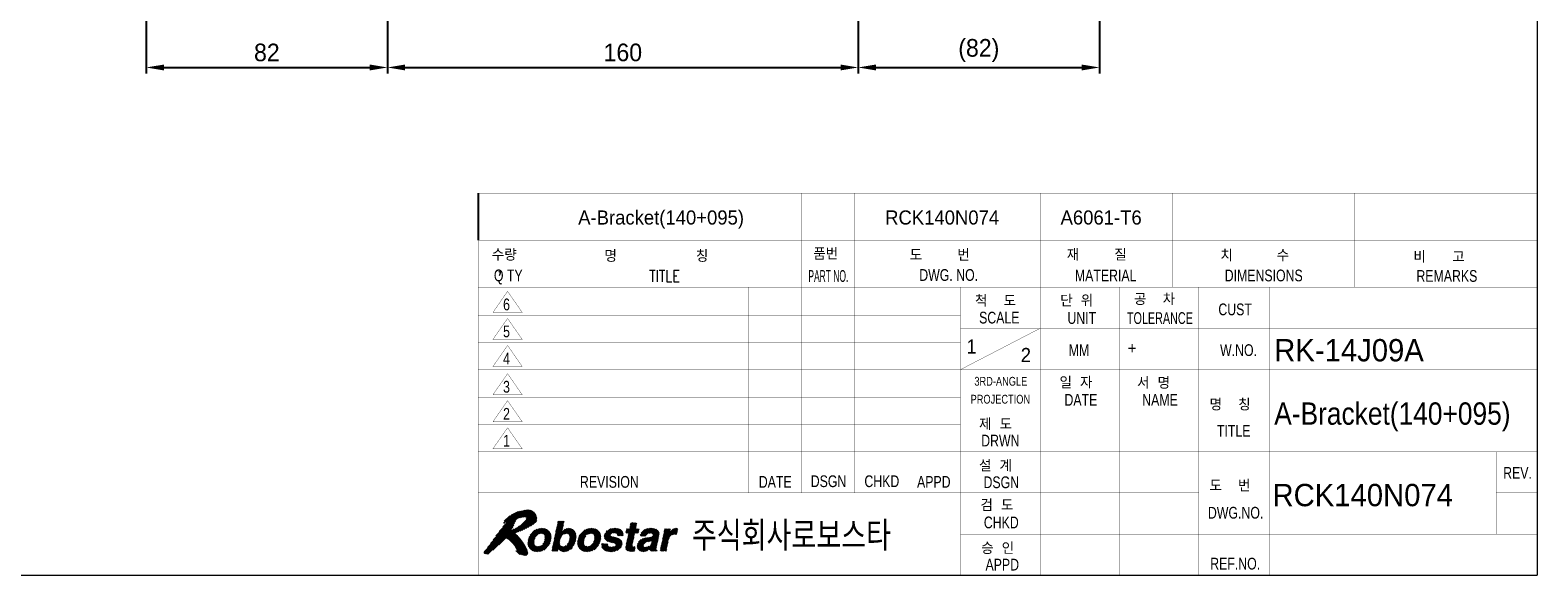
# Model space of a CAD drawing. Extents: x 2049 to 12567, y 1074 to 7338.
# Tile 2 of 3: x 2305 to 2818, y 1085 to 1271. Entities that reach past the tile are written whole.
import ezdxf
from ezdxf.enums import TextEntityAlignment as Align

# ---------------------------------------------------------------- set-up
doc = ezdxf.new("R2010")
doc.units = 0
doc.header["$LTSCALE"] = 7
doc.header["$MEASUREMENT"] = 0
doc.linetypes.add('CENTER', pattern=[2, 1.25, -0.25, 0.25, -0.25])
doc.layers.get('0').update_dxf_attribs({"linetype": 'CONTINUOUS'})
doc.layers.get('DEFPOINTS').update_dxf_attribs({"linetype": 'CONTINUOUS'})
for name, color, linetype in [('1', 3, 'CENTER'), ('3', 4, 'CONTINUOUS'), ('DIMENSION', 4, 'CONTINUOUS')]:
    doc.layers.add(name, color=color, linetype=linetype)
doc.styles.add('GHS', font='romans.shx', dxfattribs={"bigfont": 'ghs.shx'})
doc.styles.add('HS', font='txt.shx', dxfattribs={"width": 0.8, "bigfont": 'hs.shx'})
doc.styles.add('ROMANS', font='ROMANS.shx', dxfattribs={"width": 0.8})
doc.styles.get("Standard").update_dxf_attribs({"font": 'Gulim.ttf'})
doc.dimstyles.new('ISO-25(x2.0)', dxfattribs={"dimscale": 2, "dimtxt": 3, "dimasz": 3, "dimexe": 1, "dimexo": 1, "dimgap": 1, "dimtad": 1, "dimdsep": 46, "dimtxsty": 'GHS', "dimcen": 0, "dimclrd": 256, "dimclre": 256, "dimclrt": 9, "dimadec": 0, "dimazin": 2, "dimtfac": 1, "dimtmove": 0, "dimatfit": 3, "dimfxl": 0, "dimlwd": -1, "dimlwe": -1, "dimarcsym": 0})

# ---------------------------------------------------------------- blocks, each defined once
blk = doc.blocks.new('*X1')
at = {"color": 0}
for p, q in [((8.49, 5.4), (11.07, 7.98)), ((8.51, 5.59), (10.91, 7.99)), ((8.53, 5.79), (10.72, 7.98)), ((8.55, 5.98), (10.52, 7.96)), ((8.62, 6.23), (10.31, 7.92)), ((8.7, 6.49), (10.04, 7.84)), ((10.39, 7.12), (11.23, 7.96)), ((10.6, 7.15), (11.38, 7.94)), ((10.78, 7.16), (11.51, 7.89)), ((10.93, 7.13), (11.64, 7.84)), ((11.06, 7.09), (11.77, 7.79)), ((11.17, 7.02), (11.87, 7.71)), ((12.85, 5.52), (15.32, 7.98)), ((12.9, 5.74), (15.11, 7.96)), ((12.95, 5.97), (14.85, 7.87)), ((13.09, 6.64), (14.34, 7.89)), ((13.14, 6.86), (14.39, 8.11)), ((13.19, 7.09), (14.44, 8.34)), ((13.23, 7.31), (14.48, 8.56)), ((13.28, 7.54), (14.53, 8.79)), ((13.33, 7.76), (14.58, 9.01)), ((13.38, 7.99), (14.6, 9.21)), ((13.42, 8.21), (14.42, 9.21)), ((13.47, 8.44), (14.24, 9.21)), ((13.52, 8.66), (14.07, 9.21)), ((13.57, 8.88), (13.89, 9.21)), ((13.62, 9.11), (13.71, 9.21)), ((14.54, 7.03), (15.5, 7.99)), ((14.81, 7.12), (15.66, 7.97)), ((15.01, 7.14), (15.81, 7.95)), ((15.16, 7.12), (15.94, 7.9)), ((15.29, 7.08), (16.06, 7.84)), ((15.4, 7.01), (16.18, 7.79)), ((15.49, 6.91), (16.27, 7.7)), ((16.95, 5.55), (19.39, 7.99)), ((16.97, 5.74), (19.21, 7.98)), ((16.98, 5.94), (19.01, 7.96)), ((17.04, 6.17), (18.81, 7.94)), ((17.13, 6.43), (18.55, 7.86)), ((17.25, 6.73), (18.26, 7.74)), ((18.58, 7), (19.55, 7.97)), ((18.88, 7.13), (19.71, 7.95)), ((19.09, 7.16), (19.86, 7.92)), ((19.26, 7.15), (19.98, 7.88)), ((19.41, 7.13), (20.11, 7.83)), ((19.53, 7.07), (20.24, 7.77)), ((19.64, 7), (20.33, 7.7)), ((21.47, 6.72), (22.69, 7.93)), ((21.49, 6.55), (22.9, 7.96)), ((21.51, 6.39), (23.09, 7.98)), ((21.52, 6.23), (23.28, 7.99)), ((21.54, 6.96), (22.42, 7.84)), ((21.59, 6.13), (23.45, 7.99)), ((22.87, 7.23), (23.62, 7.98)), ((23.07, 7.25), (23.77, 7.95)), ((23.24, 7.24), (23.92, 7.92)), ((23.4, 7.22), (24.05, 7.88)), ((23.53, 7.18), (24.17, 7.82)), ((23.63, 7.1), (24.29, 7.77)), ((25.14, 7.2), (26.85, 8.91)), ((25.17, 7.41), (25.66, 7.9)), ((25.22, 7.63), (25.49, 7.9)), ((25.27, 7.86), (25.31, 7.9)), ((25.31, 7.2), (26.97, 8.85)), ((25.39, 6.03), (27.25, 7.9)), ((25.44, 6.26), (27.08, 7.9)), ((25.48, 6.48), (26.9, 7.9)), ((25.49, 7.2), (26.92, 8.63)), ((25.53, 6.71), (26.78, 7.95)), ((25.58, 6.93), (26.83, 8.18)), ((25.63, 7.15), (26.88, 8.4)), ((25.82, 8.05), (26.67, 8.91)), ((25.86, 8.28), (26.5, 8.91)), ((25.91, 8.5), (26.32, 8.91)), ((25.96, 8.73), (26.14, 8.91)), ((26.73, 7.2), (27.37, 7.83)), ((27.61, 6.84), (28.66, 7.89)), ((27.64, 6.69), (28.89, 7.94)), ((27.74, 7.15), (28.37, 7.77)), ((27.81, 6.69), (29.1, 7.98)), ((27.99, 6.69), (29.29, 7.99)), ((28.17, 6.69), (29.47, 8)), ((28.34, 6.69), (29.64, 7.99)), ((29.02, 7.19), (29.81, 7.98)), ((29.22, 7.21), (29.95, 7.95)), ((29.38, 7.2), (30.1, 7.92)), ((29.53, 7.17), (30.23, 7.87)), ((29.65, 7.12), (30.35, 7.82)), ((29.73, 7.02), (30.46, 7.75)), ((31.21, 5.32), (33.89, 7.99)), ((31.26, 5.54), (33.71, 7.99)), ((31.31, 5.76), (33.51, 7.97)), ((31.36, 5.99), (33.25, 7.89)), ((31.5, 6.66), (32.69, 7.86)), ((31.55, 6.89), (32.56, 7.9)), ((31.59, 7.11), (32.38, 7.9)), ((31.64, 7.34), (32.2, 7.9)), ((31.69, 7.56), (32.03, 7.9)), ((31.74, 7.79), (31.85, 7.9)), ((32.98, 6.91), (33.92, 7.85)), ((8.52, 5.25), (9.68, 6.41)), ((8.55, 5.1), (9.59, 6.15)), ((8.58, 4.96), (9.54, 5.92)), ((8.64, 4.84), (9.52, 5.72)), ((8.7, 4.73), (9.52, 5.54)), ((8.77, 4.61), (9.54, 5.39)), ((8.84, 4.51), (9.58, 5.25)), ((8.88, 6.84), (9.71, 7.68)), ((8.94, 4.44), (9.65, 5.14)), ((9.99, 4.07), (12.42, 6.5)), ((10.17, 4.08), (12.4, 6.3)), ((10.37, 4.1), (12.38, 6.1)), ((10.58, 4.12), (12.32, 5.87)), ((10.84, 4.21), (12.23, 5.6)), ((11.05, 5.31), (12.42, 6.68)), ((11.15, 4.34), (12.09, 5.28)), ((11.26, 6.93), (11.96, 7.64)), ((11.26, 5.69), (12.4, 6.83)), ((11.33, 6.82), (12.06, 7.56)), ((11.34, 5.95), (12.37, 6.98)), ((11.37, 6.69), (12.14, 7.46)), ((11.38, 6.17), (12.34, 7.12)), ((11.4, 6.54), (12.21, 7.35)), ((11.4, 6.36), (12.28, 7.24)), ((12.57, 4.17), (13.86, 5.46)), ((12.61, 4.39), (13.85, 5.63)), ((12.66, 4.62), (13.87, 5.83)), ((12.71, 4.84), (13.91, 6.05)), ((12.73, 4.16), (13.89, 5.32)), ((12.76, 5.07), (13.99, 6.3)), ((12.8, 5.29), (14.14, 6.63)), ((12.91, 4.16), (13.94, 5.19)), ((13, 6.19), (14.24, 7.44)), ((13.04, 6.42), (14.29, 7.66)), ((14.27, 4.1), (16.65, 6.49)), ((14.41, 4.07), (16.63, 6.29)), ((14.58, 4.06), (16.6, 6.09)), ((14.78, 4.09), (16.54, 5.84)), ((14.99, 4.12), (16.46, 5.59)), ((15.19, 5.21), (16.67, 6.68)), ((15.25, 4.2), (16.31, 5.27)), ((15.46, 5.65), (16.65, 6.84)), ((15.55, 6.81), (16.36, 7.61)), ((15.55, 5.92), (16.63, 7)), ((15.59, 6.67), (16.44, 7.52)), ((15.6, 6.14), (16.61, 7.15)), ((15.62, 6.51), (16.5, 7.4)), ((15.62, 6.34), (16.55, 7.27)), ((16.94, 5.37), (18.28, 6.71)), ((16.97, 5.22), (18.1, 6.34)), ((17, 5.07), (18.02, 6.09)), ((17.03, 4.92), (17.98, 5.87)), ((17.09, 4.81), (17.96, 5.68)), ((17.16, 4.7), (17.96, 5.5)), ((17.23, 4.59), (17.99, 5.36)), ((17.31, 4.5), (18.04, 5.23)), ((18.31, 4.08), (20.87, 6.64)), ((18.47, 4.06), (20.85, 6.45)), ((18.66, 4.08), (20.84, 6.25)), ((18.86, 4.1), (20.82, 6.06)), ((19.08, 4.15), (20.74, 5.8)), ((19.34, 4.23), (20.65, 5.54)), ((19.67, 5.62), (20.84, 6.79)), ((19.7, 4.41), (20.46, 5.17)), ((19.72, 6.91), (20.43, 7.62)), ((19.77, 5.89), (20.82, 6.94)), ((19.79, 6.79), (20.53, 7.54)), ((19.82, 6.65), (20.6, 7.43)), ((19.82, 6.12), (20.79, 7.09)), ((19.84, 6.32), (20.73, 7.21)), ((19.85, 6.5), (20.67, 7.32)), ((21.04, 5.04), (21.35, 5.36)), ((21.04, 5.22), (21.18, 5.36)), ((21.05, 4.87), (21.53, 5.36)), ((21.1, 4.75), (21.71, 5.36)), ((21.15, 4.62), (21.88, 5.36)), ((21.22, 4.52), (22.05, 5.35)), ((21.31, 4.43), (22.05, 5.17)), ((21.69, 6.04), (22.49, 6.84)), ((21.78, 5.96), (22.55, 6.73)), ((21.79, 7.38), (22.01, 7.61)), ((21.87, 5.87), (22.64, 6.65)), ((22, 5.82), (22.78, 6.6)), ((22.13, 5.78), (22.91, 6.56)), ((22.26, 5.73), (23.05, 6.52)), ((22.39, 5.69), (23.19, 6.49)), ((22.53, 5.65), (23.34, 6.46)), ((22.54, 4.06), (24.39, 5.92)), ((22.68, 5.62), (23.48, 6.42)), ((22.72, 4.07), (24.43, 5.78)), ((22.82, 5.59), (23.62, 6.38)), ((22.91, 4.08), (24.45, 5.62)), ((22.97, 5.55), (23.75, 6.34)), ((23.1, 5.51), (23.88, 6.29)), ((23.13, 4.13), (24.47, 5.46)), ((23.23, 5.47), (24.01, 6.24)), ((23.35, 5.41), (24.12, 6.17)), ((23.37, 4.19), (24.45, 5.27)), ((23.41, 5.29), (24.21, 6.09)), ((23.44, 5.15), (24.3, 6.01)), ((23.68, 6.98), (24.38, 7.68)), ((23.7, 6.82), (24.48, 7.6)), ((23.82, 6.76), (24.55, 7.49)), ((23.99, 6.76), (24.6, 7.37)), ((24.17, 6.76), (24.65, 7.24)), ((24.35, 6.76), (24.66, 7.07)), ((24.52, 6.76), (24.66, 6.9)), ((25.12, 4.7), (26.35, 5.93)), ((25.13, 4.54), (26.3, 5.71)), ((25.15, 4.91), (26.4, 6.16)), ((25.18, 4.41), (26.25, 5.49)), ((25.2, 5.13), (26.45, 6.38)), ((25.24, 5.36), (26.49, 6.61)), ((25.25, 4.31), (26.21, 5.26)), ((25.29, 5.58), (26.54, 6.83)), ((25.34, 5.81), (26.59, 7.06)), ((26.9, 7.2), (27.32, 7.61)), ((27.07, 4.89), (28.55, 6.36)), ((27.08, 7.2), (27.27, 7.38)), ((27.09, 4.72), (28.75, 6.39)), ((27.09, 5.08), (28.33, 6.32)), ((27.12, 4.58), (28.96, 6.42)), ((27.15, 5.32), (28.09, 6.26)), ((27.18, 4.46), (29.17, 6.45)), ((27.25, 4.36), (28.09, 5.2)), ((27.3, 5.64), (27.76, 6.1)), ((28.42, 4.11), (30.63, 6.32)), ((28.61, 5.72), (29.37, 6.48)), ((28.67, 4.19), (30.58, 6.1)), ((28.84, 5.77), (30.64, 7.57)), ((29.04, 4.39), (30.53, 5.87)), ((29.05, 5.8), (30.7, 7.45)), ((29.27, 5.85), (30.75, 7.33)), ((29.31, 4.48), (30.48, 5.65)), ((29.31, 4.3), (30.43, 5.42)), ((29.35, 4.16), (30.39, 5.2)), ((29.38, 5.25), (30.67, 6.54)), ((29.5, 5.55), (30.72, 6.77)), ((29.55, 5.77), (30.75, 6.98)), ((29.56, 5.96), (30.76, 7.16)), ((29.76, 6.87), (30.56, 7.67)), ((30.97, 4.19), (32.22, 5.44)), ((31.02, 4.42), (32.27, 5.67)), ((31.07, 4.64), (32.32, 5.89)), ((31.12, 4.87), (32.37, 6.12)), ((31.12, 4.16), (32.18, 5.22)), ((31.16, 5.09), (32.45, 6.38)), ((31.4, 6.21), (32.6, 7.41)), ((31.45, 6.44), (32.65, 7.63)), ((33.22, 6.97), (33.87, 7.62)), ((33.42, 6.99), (33.83, 7.4)), ((33.6, 7), (33.78, 7.18)), ((9.04, 4.36), (9.73, 5.05)), ((9.14, 4.28), (9.84, 4.98)), ((9.26, 4.23), (9.97, 4.93)), ((9.39, 4.18), (10.12, 4.91)), ((9.52, 4.13), (10.29, 4.9)), ((9.67, 4.1), (10.5, 4.93)), ((9.83, 4.09), (10.82, 5.07)), ((13.09, 4.16), (14.01, 5.09)), ((13.26, 4.16), (13.6, 4.49)), ((13.44, 4.16), (13.55, 4.27)), ((13.67, 4.57), (14.1, 5)), ((13.73, 4.45), (14.21, 4.93)), ((13.81, 4.36), (14.35, 4.9)), ((13.9, 4.27), (14.51, 4.87)), ((14.01, 4.2), (14.71, 4.9)), ((14.13, 4.15), (15.04, 5.05)), ((15.69, 4.46), (16.01, 4.79)), ((17.41, 4.42), (18.11, 5.12)), ((17.51, 4.34), (18.2, 5.03)), ((17.61, 4.26), (18.31, 4.96)), ((17.74, 4.22), (18.45, 4.93)), ((17.87, 4.17), (18.6, 4.9)), ((17.99, 4.12), (18.79, 4.91)), ((18.15, 4.1), (18.99, 4.94)), ((21.4, 4.35), (22.09, 5.04)), ((21.52, 4.29), (22.18, 4.94)), ((21.64, 4.23), (22.29, 4.88)), ((21.76, 4.17), (22.43, 4.84)), ((21.91, 4.14), (22.58, 4.82)), ((22.05, 4.11), (22.75, 4.81)), ((22.2, 4.09), (22.94, 4.82)), ((22.37, 4.07), (23.19, 4.9)), ((23.65, 4.3), (24.34, 4.98)), ((25.35, 4.23), (26.17, 5.04)), ((25.49, 4.19), (26.22, 4.92)), ((25.62, 4.14), (26.35, 4.87)), ((25.79, 4.13), (26.52, 4.86)), ((25.95, 4.12), (26.7, 4.87)), ((26.13, 4.12), (26.7, 4.69)), ((26.31, 4.12), (26.65, 4.47)), ((26.49, 4.13), (26.6, 4.24)), ((27.34, 4.27), (28.09, 5.02)), ((27.44, 4.2), (28.15, 4.9)), ((27.57, 4.14), (28.24, 4.82)), ((27.7, 4.1), (28.37, 4.77)), ((27.85, 4.08), (28.55, 4.77)), ((28.02, 4.06), (28.77, 4.82)), ((28.21, 4.08), (29.08, 4.95)), ((29.53, 4.16), (30.34, 4.97)), ((29.7, 4.16), (30.3, 4.76)), ((29.88, 4.16), (30.28, 4.56)), ((30.06, 4.16), (30.31, 4.41)), ((30.23, 4.16), (30.39, 4.32)), ((31.29, 4.16), (32.13, 4.99)), ((31.47, 4.16), (32.08, 4.77)), ((31.65, 4.16), (32.03, 4.54)), ((31.82, 4.16), (31.98, 4.32))]:
    blk.add_line(p, q, dxfattribs=at)
blk = doc.blocks.new('*X2')
at = {"color": 0}
for p, q in [((2.13, 5.4), (7.75, 11.03)), ((2.6, 6.05), (7.53, 10.98)), ((3.09, 6.72), (7.3, 10.93)), ((3.62, 7.42), (7.08, 10.88)), ((4.25, 8.23), (6.86, 10.84)), ((4.36, 8.87), (5.87, 10.38)), ((4.79, 9.12), (6.22, 10.55)), ((4.83, 8.99), (6.55, 10.71)), ((5.05, 6.2), (9.58, 10.73)), ((5.15, 6.12), (9.65, 10.62)), ((6.53, 7.33), (9.72, 10.52)), ((6.55, 9.65), (7.97, 11.06)), ((6.82, 7.44), (9.78, 10.4)), ((6.85, 9.77), (8.18, 11.1)), ((7.1, 9.84), (8.37, 11.11)), ((7.12, 7.56), (9.84, 10.28)), ((7.32, 9.89), (8.55, 11.11)), ((7.53, 9.92), (8.72, 11.11)), ((7.73, 9.94), (8.87, 11.08)), ((7.92, 9.96), (9.01, 11.05)), ((8.11, 9.97), (9.15, 11.01)), ((8.22, 9.54), (9.49, 10.81)), ((8.25, 9.93), (9.26, 10.94)), ((8.29, 9.8), (9.37, 10.88)), ((1.02, 3.77), (6.2, 8.94)), ((1.09, 4.01), (6.36, 9.27)), ((1.16, 3.72), (6.04, 8.6)), ((1.3, 3.69), (5.87, 8.26)), ((1.45, 3.66), (5.66, 7.87)), ((1.64, 4.74), (6.53, 9.63)), ((2.49, 4.35), (5.89, 7.74)), ((4.5, 9.19), (5.44, 10.12)), ((4.73, 6.41), (6.2, 7.88)), ((4.84, 6.34), (6.57, 8.07)), ((4.94, 6.27), (7.07, 8.4)), ((7.43, 7.69), (9.88, 10.15)), ((7.76, 7.85), (9.92, 10.01)), ((8.1, 8.01), (9.95, 9.86)), ((8.47, 8.2), (9.95, 9.69)), ((8.87, 8.43), (9.95, 9.51)), ((9.32, 8.7), (9.89, 9.27)), ((1.62, 3.65), (5.61, 7.64)), ((3.53, 5.21), (4.72, 6.4)), ((5.25, 6.04), (6.34, 7.14)), ((5.34, 5.96), (6.44, 7.06)), ((5.44, 5.88), (6.53, 6.97)), ((5.54, 5.8), (6.62, 6.89)), ((5.62, 5.71), (6.71, 6.8)), ((5.71, 5.62), (6.79, 6.71)), ((5.8, 5.54), (6.88, 6.62)), ((5.89, 5.45), (6.96, 6.52)), ((5.97, 5.35), (7.05, 6.43)), ((6.04, 5.25), (7.13, 6.33)), ((6.12, 5.15), (7.2, 6.23)), ((6.2, 5.05), (7.28, 6.13)), ((6.27, 4.94), (7.36, 6.03)), ((6.33, 4.83), (7.44, 5.93)), ((6.4, 4.72), (7.51, 5.83)), ((6.46, 4.61), (7.58, 5.72)), ((6.51, 4.48), (7.65, 5.62)), ((6.56, 4.36), (7.72, 5.51)), ((6.57, 4.01), (7.86, 5.29)), ((6.61, 4.23), (7.79, 5.4)), ((6.65, 3.92), (7.92, 5.18)), ((6.49, 4.11), (6.54, 4.15)), ((6.74, 3.83), (7.99, 5.07)), ((6.83, 3.74), (8.05, 4.96)), ((6.92, 3.65), (8.12, 4.85)), ((7.05, 3.6), (8.18, 4.73)), ((7.2, 3.58), (8.24, 4.62)), ((7.34, 3.54), (8.3, 4.5)), ((7.48, 3.51), (8.35, 4.37)), ((7.62, 3.47), (8.37, 4.22)), ((7.77, 3.44), (8.4, 4.07)), ((7.93, 3.42), (8.43, 3.92)), ((8.13, 3.44), (8.44, 3.75))]:
    blk.add_line(p, q, dxfattribs=at)
blk = doc.blocks.new('LOGO-ROBOSTAR')
at = {"color": 230, "const_width": 0.00973}
for points in [[(9.53, 10.79), (9.13, 11.02), (8.68, 11.12), (8.21, 11.1), (7.73, 11.02), (7.27, 10.92), (6.83, 10.83), (6.33, 10.61), (5.82, 10.35), (5.33, 10.06), (4.89, 9.7), (4.53, 9.27), (4.31, 8.74), (4.38, 8.82), (4.46, 8.88), (4.54, 8.94), (4.62, 9), (4.7, 9.06), (4.78, 9.12), (4.81, 9.1), (4.83, 9.07), (4.83, 9.04), (4.83, 9), (4.83, 8.96), (4.83, 8.93), (4.15, 8.1), (3.49, 7.26), (2.85, 6.39), (2.22, 5.52), (1.58, 4.66), (0.93, 3.8), (1.07, 3.75), (1.2, 3.71), (1.35, 3.68), (1.49, 3.66), (1.64, 3.65), (1.79, 3.66), (2.27, 4.16), (2.78, 4.6), (3.3, 5.02), (3.81, 5.44), (4.29, 5.9), (4.73, 6.42), (5.14, 6.14), (5.53, 5.81), (5.89, 5.45), (6.2, 5.05), (6.46, 4.62), (6.63, 4.18), (6.61, 4.14), (6.58, 4.14), (6.55, 4.15), (6.52, 4.16), (6.48, 4.18), (6.44, 4.18), (6.51, 4.08), (6.59, 3.98), (6.68, 3.89), (6.78, 3.79), (6.87, 3.7), (6.97, 3.61), (7.21, 3.58), (7.45, 3.52), (7.69, 3.45), (7.93, 3.42), (8.16, 3.45), (8.39, 3.56), (8.43, 3.71), (8.44, 3.85), (8.42, 3.99), (8.39, 4.13), (8.36, 4.28), (8.34, 4.42), (8.07, 4.93), (7.77, 5.43), (7.44, 5.93), (7.08, 6.4), (6.68, 6.83), (6.25, 7.22), (6.85, 7.45), (7.44, 7.7), (8.01, 7.97), (8.58, 8.26), (9.13, 8.58), (9.67, 8.93), (9.87, 9.21), (9.96, 9.53), (9.95, 9.87), (9.87, 10.21), (9.72, 10.52)], [(8.2, 9.45), (7.81, 9.02), (7.39, 8.64), (6.95, 8.3), (6.48, 8.02), (6, 7.79), (5.5, 7.6), (5.7, 7.93), (5.88, 8.27), (6.04, 8.61), (6.21, 8.96), (6.37, 9.3), (6.54, 9.64), (6.8, 9.75), (7.06, 9.83), (7.34, 9.89), (7.62, 9.93), (7.91, 9.96), (8.2, 9.97), (8.28, 9.91), (8.3, 9.83), (8.28, 9.74), (8.25, 9.64), (8.22, 9.55)]]:
    blk.add_lwpolyline(points, close=True, dxfattribs=at)
at = {"color": 5, "const_width": 0.00973}
for points in [[(10.04, 4.06), (9.56, 4.11), (9.15, 4.27), (8.81, 4.54), (8.59, 4.92), (8.49, 5.42), (8.55, 6.03), (8.75, 6.64), (9.06, 7.14), (9.45, 7.52), (9.89, 7.79), (10.38, 7.94), (10.88, 8), (11.36, 7.94), (11.78, 7.79), (12.11, 7.52), (12.34, 7.14), (12.43, 6.64), (12.37, 6.03), (12.17, 5.42), (11.86, 4.92), (11.48, 4.54), (11.03, 4.27), (10.54, 4.11)], [(14.24, 7.41), (14.25, 7.41), (14.37, 7.54), (14.52, 7.67), (14.7, 7.79), (14.91, 7.9), (15.16, 7.97), (15.46, 8), (15.85, 7.94), (16.18, 7.78), (16.44, 7.52), (16.61, 7.15), (16.67, 6.66), (16.6, 6.07), (16.46, 5.57), (16.23, 5.09), (15.94, 4.68), (15.56, 4.36), (15.12, 4.14), (14.6, 4.06), (14.4, 4.08), (14.2, 4.12), (14.02, 4.19), (13.87, 4.3), (13.73, 4.44), (13.64, 4.63), (13.63, 4.63), (13.53, 4.16), (12.56, 4.16), (13.64, 9.21), (14.62, 9.21)], [(18.49, 4.06), (18.01, 4.11), (17.59, 4.27), (17.25, 4.54), (17.03, 4.92), (16.93, 5.42), (16.99, 6.03), (17.2, 6.64), (17.5, 7.14), (17.89, 7.52), (18.34, 7.79), (18.82, 7.94), (19.32, 8), (19.8, 7.94), (20.22, 7.79), (20.55, 7.52), (20.78, 7.14), (20.87, 6.64), (20.81, 6.03), (20.61, 5.42), (20.31, 4.92), (19.92, 4.54), (19.47, 4.27), (18.99, 4.11)], [(23.7, 6.76), (23.7, 6.88), (23.68, 6.99), (23.63, 7.1), (23.53, 7.18), (23.37, 7.23), (23.15, 7.25), (22.91, 7.24), (22.74, 7.19), (22.62, 7.13), (22.54, 7.05), (22.49, 6.97), (22.46, 6.89), (22.59, 6.66), (23, 6.53), (23.53, 6.41), (24.06, 6.23), (24.42, 5.9), (24.48, 5.35), (24.3, 4.87), (24.01, 4.53), (23.65, 4.3), (23.27, 4.15), (22.89, 4.08), (22.57, 4.06), (22.15, 4.09), (21.75, 4.18), (21.42, 4.33), (21.17, 4.58), (21.03, 4.91), (21.04, 5.36), (22.05, 5.36), (22.04, 5.2), (22.07, 5.07), (22.15, 4.96), (22.28, 4.88), (22.48, 4.83), (22.75, 4.81), (22.98, 4.83), (23.15, 4.88), (23.29, 4.95), (23.38, 5.03), (23.43, 5.12), (23.46, 5.19), (23.34, 5.43), (22.94, 5.56), (22.4, 5.68), (21.88, 5.86), (21.53, 6.19), (21.47, 6.75), (21.56, 7.03), (21.73, 7.31), (21.97, 7.58), (22.3, 7.79), (22.72, 7.94), (23.25, 8), (23.62, 7.98), (23.97, 7.91), (24.29, 7.77), (24.53, 7.55), (24.66, 7.22), (24.66, 6.76)], [(26.77, 7.9), (27.38, 7.9), (27.23, 7.2), (26.62, 7.2), (26.19, 5.17), (26.17, 5.07), (26.17, 4.99), (26.19, 4.93), (26.25, 4.89), (26.36, 4.87), (26.53, 4.86), (26.56, 4.86), (26.6, 4.87), (26.63, 4.87), (26.67, 4.87), (26.7, 4.87), (26.74, 4.88), (26.58, 4.13), (26.5, 4.13), (26.42, 4.13), (26.34, 4.12), (26.27, 4.12), (26.19, 4.12), (26.11, 4.12), (25.99, 4.12), (25.62, 4.14), (25.37, 4.22), (25.21, 4.34), (25.13, 4.5), (25.12, 4.7), (25.15, 4.93), (25.64, 7.2), (25.13, 7.2), (25.28, 7.9), (25.78, 7.9), (26, 8.91), (26.98, 8.91)], [(30.32, 4.89), (30.29, 4.7), (30.28, 4.55), (30.29, 4.45), (30.32, 4.38), (30.36, 4.34), (30.42, 4.31), (30.38, 4.16), (29.32, 4.16), (29.32, 4.24), (29.31, 4.31), (29.31, 4.37), (29.31, 4.43), (29.32, 4.51), (29.33, 4.6), (29.18, 4.48), (29.01, 4.36), (28.81, 4.25), (28.58, 4.15), (28.31, 4.09), (28, 4.06), (27.73, 4.09), (27.48, 4.17), (27.28, 4.32), (27.13, 4.53), (27.07, 4.8), (27.1, 5.15), (27.2, 5.49), (27.37, 5.77), (27.58, 5.99), (27.84, 6.16), (28.13, 6.28), (28.44, 6.35), (29.35, 6.48), (29.43, 6.49), (29.52, 6.52), (29.6, 6.56), (29.67, 6.61), (29.72, 6.68), (29.76, 6.77), (29.77, 6.95), (29.71, 7.07), (29.61, 7.15), (29.48, 7.19), (29.34, 7.21), (29.21, 7.21), (28.99, 7.19), (28.82, 7.12), (28.69, 7.03), (28.6, 6.92), (28.54, 6.8), (28.49, 6.69), (27.54, 6.69), (27.76, 7.18), (28.04, 7.54), (28.36, 7.77), (28.73, 7.91), (29.11, 7.98), (29.49, 8), (29.78, 7.98), (30.1, 7.92), (30.39, 7.8), (30.63, 7.6), (30.76, 7.31), (30.75, 6.91)], [(31.76, 7.9), (32.7, 7.9), (32.57, 7.25), (32.58, 7.25), (32.72, 7.44), (32.88, 7.61), (33.05, 7.77), (33.25, 7.89), (33.49, 7.97), (33.76, 8), (33.8, 8), (33.83, 7.99), (33.86, 7.99), (33.89, 7.99), (33.92, 7.99), (33.95, 7.98), (33.74, 6.99), (33.7, 6.99), (33.65, 6.99), (33.6, 7), (33.55, 7), (33.51, 7), (33.46, 7), (33.12, 6.96), (32.86, 6.86), (32.66, 6.71), (32.52, 6.52), (32.42, 6.32), (32.36, 6.11), (31.95, 4.16), (30.97, 4.16)], [(10.7, 7.17), (10.36, 7.12), (10.09, 6.98), (9.89, 6.78), (9.73, 6.54), (9.63, 6.28), (9.56, 6.03), (9.52, 5.78), (9.52, 5.52), (9.57, 5.28), (9.69, 5.08), (9.9, 4.94), (10.22, 4.89), (10.56, 4.94), (10.83, 5.08), (11.04, 5.28), (11.19, 5.52), (11.29, 5.78), (11.36, 6.03), (11.4, 6.28), (11.4, 6.54), (11.35, 6.78), (11.23, 6.98), (11.02, 7.12)], [(14.98, 7.15), (14.68, 7.1), (14.43, 6.97), (14.23, 6.77), (14.08, 6.52), (13.96, 6.24), (13.88, 5.95), (13.85, 5.67), (13.86, 5.42), (13.93, 5.2), (14.06, 5.03), (14.25, 4.91), (14.53, 4.87), (14.82, 4.92), (15.06, 5.07), (15.25, 5.27), (15.4, 5.51), (15.51, 5.76), (15.58, 6), (15.62, 6.29), (15.62, 6.56), (15.56, 6.8), (15.44, 6.98), (15.25, 7.1)], [(19.15, 7.17), (18.8, 7.12), (18.54, 6.98), (18.33, 6.78), (18.18, 6.54), (18.07, 6.28), (18, 6.03), (17.97, 5.78), (17.96, 5.52), (18.01, 5.28), (18.13, 5.08), (18.34, 4.94), (18.66, 4.89), (19, 4.94), (19.27, 5.08), (19.48, 5.28), (19.63, 5.52), (19.74, 5.78), (19.8, 6.03), (19.84, 6.28), (19.85, 6.54), (19.8, 6.78), (19.68, 6.98), (19.46, 7.12)], [(29.59, 5.98), (29.53, 5.94), (29.45, 5.91), (29.35, 5.87), (29.23, 5.84), (29.07, 5.81), (28.88, 5.78), (28.7, 5.74), (28.53, 5.69), (28.38, 5.62), (28.25, 5.53), (28.15, 5.39), (28.09, 5.21), (28.08, 5.06), (28.11, 4.94), (28.17, 4.86), (28.26, 4.8), (28.36, 4.77), (28.45, 4.76), (28.68, 4.79), (28.89, 4.85), (29.1, 4.96), (29.27, 5.11), (29.41, 5.29), (29.49, 5.5)]]:
    blk.add_lwpolyline(points, close=True, dxfattribs=at)
at = {"color": 230, "linetype": 'Continuous'}
blk.add_blockref('*X2', (0, 0), dxfattribs=at)
at = {"color": 5, "linetype": 'Continuous'}
blk.add_blockref('*X1', (0, 0), dxfattribs=at)
at = {"style": 'GHS', "width": 0.8}
blk.add_text('주식회사로보스타', height=5, dxfattribs=at).set_placement((36.32, 4.19))
blk = doc.blocks.new('A3-DJ')
for points, const_width in [([(410, 269), (410, 10)], 0.2), ([(230, 67), (410, 67)], 0.1), ([(230, 67), (230, 10)], 0.1), ([(30, 10), (410, 10)], 0.2)]:
    blk.add_lwpolyline(points, dxfattribs=dict(const_width=const_width))
at = {"layer": '3'}
blk.add_line((230, 75), (230, 67), dxfattribs=at)
at = {"layer": '3', "const_width": 0.05}
for points in [[(230, 75), (410, 75)], [(240, 75), (240, 31)], [(285, 75), (285, 24)], [(294, 75), (294, 24)], [(325.5, 75), (325.5, 10)], [(348, 75), (348, 59)], [(379, 75), (379, 59)], [(230, 59), (410, 59)], [(276, 59), (276, 24)], [(303, 59), (303, 24)], [(312, 59), (312, 10)], [(339, 59), (339, 10)], [(352.5, 59), (352.5, 10)], [(364.5, 59), (364.5, 10)], [(235, 58.3), (232.5, 54.7)], [(237.5, 54.7), (235, 58.3)], [(230, 54.2), (312, 54.2)], [(232.5, 54.7), (237.5, 54.7)], [(235, 53.7), (232.5, 50.1)], [(237.5, 50.1), (235, 53.7)], [(312, 52), (410, 52)], [(325.5, 52), (312, 45)], [(230, 49.6), (312, 49.6)], [(232.5, 50.1), (237.5, 50.1)], [(235, 49.1), (232.5, 45.5)], [(237.5, 45.5), (235, 49.1)], [(230, 45), (410, 45)], [(232.5, 45.5), (237.5, 45.5)], [(235, 44.3), (232.5, 40.7)], [(237.5, 40.7), (235, 44.3)], [(230, 40.2), (312, 40.2)], [(232.5, 40.7), (237.5, 40.7)], [(235, 39.7), (232.5, 36.1)], [(237.5, 36.1), (235, 39.7)], [(232.5, 36.1), (237.5, 36.1)], [(312, 38), (352.5, 38)], [(230, 35.6), (312, 35.6)], [(235, 35.1), (232.5, 31.5)], [(237.5, 31.5), (235, 35.1)], [(230, 31), (410, 31)], [(232.5, 31.5), (237.5, 31.5)], [(403, 31), (403, 17)], [(230, 24), (352.5, 24)], [(403, 24), (410, 24)], [(312, 17), (410, 17)]]:
    blk.add_lwpolyline(points, dxfattribs=at)
blk.add_blockref('LOGO-ROBOSTAR', (230, 10))
at = {"style": 'GHS'}
for s, p in [('수량', (232.32, 63.51)), ('명         칭', (251.47, 63.3)), ('품번', (286.96, 63.68)), ('도    번', (303.35, 63.48)), ('재    질', (330.03, 63.52)), ('치     수', (356.15, 63.4)), ('비   고', (388.96, 63.15)), ('척  도', (314.43, 55.68)), ('단 위', (328.93, 55.71)), ('공  차', (341.48, 55.96)), ('일 자', (328.8, 41.77)), ('서 명', (341.98, 41.72)), ('명  칭', (354.31, 38.03)), ('제 도', (315.12, 34.7)), ('설 계', (315.12, 27.63)), ('도  번', (354.29, 24.24)), ('검 도', (315.37, 20.92)), ('승 인', (315.49, 13.6))]:
    blk.add_text(s, height=2, dxfattribs=at).set_placement(p)
at = {"layer": '1', "color": 2, "linetype": 'Continuous', "style": 'ROMANS'}
blk.add_text(',', height=2, dxfattribs=at).set_placement((233.63, 62.23), align=Align.MIDDLE)
at = {"layer": '3'}
for s, height, width, p in [('Q TY', 2, 0.8, (235.12, 60.75)), ('PART NO.', 2, 0.55, (289.52, 60.91)), ('DWG. NO.', 2, 0.8, (309.97, 61.08)), ('MATERIAL', 2, 0.8, (336.65, 61)), ('DIMENSIONS', 2, 0.8, (363.51, 61)), ('REMARKS', 2, 0.8, (394.64, 60.92)), ('6', 2, 0.8, (234.82, 56.07)), ('CUST', 2, 0.8, (358.65, 55.23)), ('SCALE', 2, 0.8, (318.57, 53.83)), ('UNIT', 2, 0.8, (332.59, 53.75)), ('TOLERANCE', 2, 0.7, (345.87, 53.75)), ('5', 2, 0.8, (234.82, 51.47)), ('MM', 2, 0.8, (332.11, 48.28)), ('W.NO.', 2, 0.8, (359.23, 48.3)), ('4', 2, 0.8, (234.82, 46.87)), ('3RD-ANGLE', 1.5, 0.8, (318.83, 43)), ('3', 2, 0.8, (234.82, 42.07)), ('DATE', 2, 0.8, (332.44, 39.84)), ('NAME', 2, 0.8, (345.88, 39.84)), ('2', 2, 0.8, (234.82, 37.47)), ('PROJECTION', 1.5, 0.8, (318.75, 39.95)), ('1', 2, 0.8, (234.82, 32.87)), ('DRWN', 2, 0.8, (318.75, 32.91)), ('TITLE', 2, 0.8, (358.41, 34.56)), ('REV.', 2, 0.8, (406.65, 27.42)), ('REVISION', 2, 0.8, (252.3, 25.89)), ('DATE', 2, 0.8, (280.49, 25.89)), ('DSGN', 2, 0.8, (289.55, 26)), ('CHKD', 2, 0.8, (298.61, 26)), ('APPD', 2, 0.8, (307.44, 25.89)), ('DSGN', 2, 0.8, (318.91, 25.82)), ('DWG.NO.', 2, 0.8, (358.74, 20.64)), ('CHKD', 2, 0.8, (318.91, 18.99)), ('APPD', 2, 0.8, (319.08, 11.81)), ('REF.NO.', 2, 0.8, (358.66, 11.98))]:
    blk.add_text(s, height=height, dxfattribs=dict(at, width=width)).set_placement(p, align=Align.MIDDLE)
at = {"layer": '3', "style": 'HS', "width": 0.8}
blk.add_text('TITLE', height=2, dxfattribs=at).set_placement((261.67, 60.91), align=Align.MIDDLE)
at = {"layer": '3'}
blk.add_text('+', height=2, dxfattribs=at).set_placement((341.14, 48.65), align=Align.MIDDLE)
blk = doc.blocks.new('*D38')
at = {"layer": 'DEFPOINTS', "color": 0}
for p in [(2344.75, 1337.48), (2426.75, 1319.98), (2426.75, 1257.98)]:
    blk.add_point(p, dxfattribs=at)
at = {"layer": 'DIMENSION'}
for p, q in [((2344.75, 1335.48), (2344.75, 1255.98)), ((2426.75, 1317.98), (2426.75, 1255.98)), ((2350.75, 1257.98), (2420.75, 1257.98))]:
    blk.add_line(p, q, dxfattribs=at)
for points in [[(2350.75, 1258.98), (2350.75, 1256.98), (2344.75, 1257.98)], [(2420.75, 1258.98), (2420.75, 1256.98), (2426.75, 1257.98)]]:
    blk.add_solid(points, dxfattribs=at)
at = {"layer": 'DIMENSION', "color": 9, "insert": (2385.75, 1263.06), "char_height": 6, "attachment_point": 5}
blk.add_mtext('82', dxfattribs=at)
blk = doc.blocks.new('*D39')
at = {"layer": 'DEFPOINTS', "color": 0}
for p in [(2426.75, 1319.98), (2586.75, 1319.98), (2586.75, 1257.98)]:
    blk.add_point(p, dxfattribs=at)
at = {"layer": 'DIMENSION'}
for p, q in [((2426.75, 1317.98), (2426.75, 1255.98)), ((2586.75, 1317.98), (2586.75, 1255.98)), ((2432.75, 1257.98), (2580.75, 1257.98))]:
    blk.add_line(p, q, dxfattribs=at)
for points in [[(2432.75, 1258.98), (2432.75, 1256.98), (2426.75, 1257.98)], [(2580.75, 1258.98), (2580.75, 1256.98), (2586.75, 1257.98)]]:
    blk.add_solid(points, dxfattribs=at)
at = {"layer": 'DIMENSION', "color": 9, "insert": (2506.75, 1263.07), "char_height": 6, "attachment_point": 5}
blk.add_mtext('160', dxfattribs=at)
blk = doc.blocks.new('*D47')
at = {"layer": 'DEFPOINTS', "color": 0}
for p in [(2668.75, 1337.48), (2586.75, 1319.98), (2668.75, 1257.98)]:
    blk.add_point(p, dxfattribs=at)
at = {"layer": 'DIMENSION'}
for p, q in [((2668.75, 1335.48), (2668.75, 1255.98)), ((2586.75, 1317.98), (2586.75, 1255.98)), ((2592.75, 1257.98), (2662.75, 1257.98))]:
    blk.add_line(p, q, dxfattribs=at)
for points in [[(2592.75, 1258.98), (2592.75, 1256.98), (2586.75, 1257.98)], [(2662.75, 1258.98), (2662.75, 1256.98), (2668.75, 1257.98)]]:
    blk.add_solid(points, dxfattribs=at)
at = {"layer": 'DIMENSION', "color": 9, "insert": (2627.75, 1263.76), "char_height": 6, "attachment_point": 5}
blk.add_mtext('(82)', dxfattribs=at)

msp = doc.modelspace()

# ---------------------------------------------------------------- block references
at = {"xscale": 2, "yscale": 2, "zscale": 2}
msp.add_blockref('A3-DJ', (1997.5696, 1065.2266), dxfattribs=at)

# ---------------------------------------------------------------- texts
at = {"color": 9}
for s, p in [('RK-14J09A', (2728.16901, 1157.99312)), ('RCK140N074', (2727.57741, 1108.72072))]:
    msp.add_text(s, height=7.6, dxfattribs=at).set_placement(p)
at = {"color": 9, "width": 0.9}
msp.add_text('A-Bracket(140+095)', height=7.6, dxfattribs=at).set_placement((2728.16901, 1136.44776))
at = {"layer": 'DIMENSION'}
for s, p in [('A-Bracket(140+095)', (2491.57148, 1204.55005)), ('RCK140N074', (2595.91033, 1204.55005)), ('A6061-T6', (2655.53757, 1204.55005)), ('1', (2623.54611, 1160.64486)), ('2', (2641.99808, 1157.76779))]:
    msp.add_text(s, height=4.8, dxfattribs=at).set_placement(p)

# ---------------------------------------------------------------- dimensions: what is measured, and where the dimension line sits
for base, p1, p2, picture, middle in [((2426.74508, 1257.98135), (2344.74508, 1337.48135), (2426.74508, 1319.98135), '*D38', (2385.74508, 1263.05725)), ((2586.74508, 1257.98135), (2426.74508, 1319.98135), (2586.74508, 1319.98135), '*D39', (2506.74508, 1263.06523))]:
    dim = msp.add_linear_dim(base=base, p1=p1, p2=p2, dimstyle='ISO-25(x2.0)', override={"dimtxsty": 'Standard'}, dxfattribs=at)
    dim.commit()
    dim.dimension.update_dxf_attribs({"geometry": picture, "text_midpoint": middle})
dim = msp.add_linear_dim(base=(2668.74508, 1257.98135), p1=(2586.74508, 1319.98135), p2=(2668.74508, 1337.48135), text='(<>)', dimstyle='ISO-25(x2.0)', override={"dimtxsty": 'Standard'}, dxfattribs=at)
dim.commit()
dim.dimension.update_dxf_attribs({"geometry": '*D47', "text_midpoint": (2627.74508, 1263.75631)})

doc.saveas('drawing.dxf')
